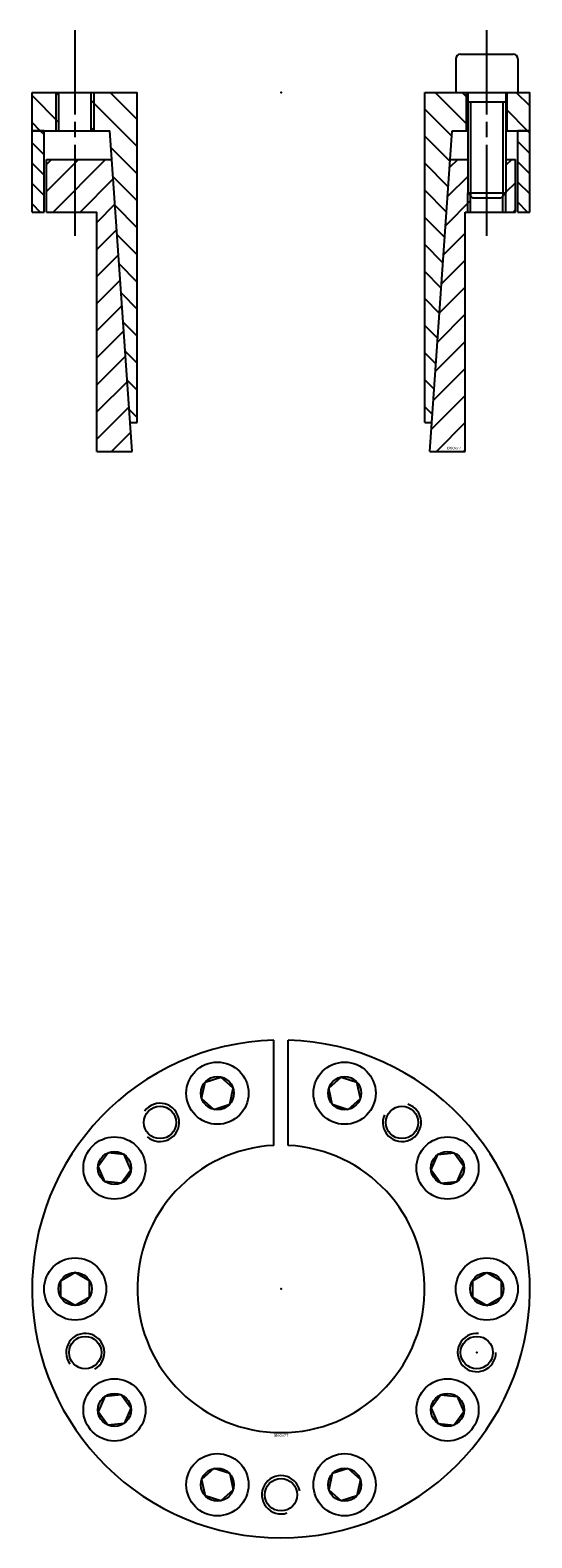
# Model space of a CAD drawing. Extents: x -52 to 52, y -52 to 263.
import ezdxf
from ezdxf.enums import TextEntityAlignment as Align

# ---------------------------------------------------------------- set-up
doc = ezdxf.new("R2010")
doc.units = 0
doc.linetypes.add('CADRA_CENTERLINE', pattern=[25.4, 19.05, -1.5875, 3.175, -1.5875])
doc.linetypes.add('CADRA_SOLID', pattern=[0])
doc.layers.get('0').update_dxf_attribs({"color": 112, "linetype": 'CADRA_SOLID'})

# ---------------------------------------------------------------- blocks, each defined once
blk = doc.blocks.new('BLOCK1')
for p, q in [((-1.5, 29.98), (-1.5, 51.98)), ((1.5, 29.98), (1.5, 51.98)), ((-15.86, 43.21), (-12.57, 44.28)), ((-9.99, 41.97), (-12.57, 44.28)), ((9.99, 41.97), (12.57, 44.28)), ((12.57, 44.28), (15.86, 43.21)), ((-16.58, 39.82), (-15.86, 43.21)), ((-10.71, 38.58), (-9.99, 41.97)), ((10.71, 38.58), (9.99, 41.97)), ((16.58, 39.82), (15.86, 43.21)), ((-14.01, 37.51), (-16.58, 39.82)), ((-14.01, 37.51), (-10.71, 38.58)), ((10.71, 38.58), (14.01, 37.51)), ((14.01, 37.51), (16.58, 39.82)), ((-38.23, 25.64), (-36.2, 28.44)), ((-32.75, 28.08), (-36.2, 28.44)), ((32.75, 28.08), (36.2, 28.44)), ((36.2, 28.44), (38.23, 25.64)), ((-36.82, 22.47), (-38.23, 25.64)), ((-31.34, 24.91), (-32.75, 28.08)), ((31.34, 24.91), (32.75, 28.08)), ((36.82, 22.47), (38.23, 25.64)), ((-33.38, 22.11), (-36.82, 22.47)), ((-33.38, 22.11), (-31.34, 24.91)), ((31.34, 24.91), (33.38, 22.11)), ((33.38, 22.11), (36.82, 22.47)), ((-43, 3.46), (-46, 1.73)), ((-40, 1.73), (-43, 3.46)), ((40, 1.73), (43, 3.46)), ((43, 3.46), (46, 1.73)), ((-46, -1.73), (-46, 1.73)), ((-40, -1.73), (-40, 1.73)), ((40, 1.73), (40, -1.73)), ((46, 1.73), (46, -1.73)), ((-43, -3.46), (-46, -1.73)), ((-40, -1.73), (-43, -3.46)), ((40, -1.73), (43, -3.46)), ((43, -3.46), (46, -1.73)), ((-36.82, -22.47), (-38.23, -25.64)), ((-33.38, -22.11), (-36.82, -22.47)), ((-31.34, -24.91), (-33.38, -22.11)), ((-31.34, -24.91), (-32.75, -28.08)), ((33.38, -22.11), (31.34, -24.91)), ((31.34, -24.91), (32.75, -28.08)), ((33.38, -22.11), (36.82, -22.47)), ((36.82, -22.47), (38.23, -25.64)), ((-36.2, -28.44), (-38.23, -25.64)), ((-32.75, -28.08), (-36.2, -28.44)), ((32.75, -28.08), (36.2, -28.44)), ((38.23, -25.64), (36.2, -28.44)), ((-14.01, -37.51), (-16.58, -39.82)), ((-10.71, -38.58), (-14.01, -37.51)), ((14.01, -37.51), (10.71, -38.58)), ((14.01, -37.51), (16.58, -39.82)), ((-16.58, -39.82), (-15.86, -43.21)), ((-10.71, -38.58), (-9.99, -41.97)), ((10.71, -38.58), (9.99, -41.97)), ((16.58, -39.82), (15.86, -43.21)), ((-12.57, -44.28), (-15.86, -43.21)), ((-9.99, -41.97), (-12.57, -44.28)), ((9.99, -41.97), (12.57, -44.28)), ((15.86, -43.21), (12.57, -44.28))]:
    blk.add_line(p, q)
for centre, radius in [((-13.29, 40.9), 6.5), ((13.29, 40.9), 6.5), ((-13.29, 40.9), 3.46), ((13.29, 40.9), 3.46), ((-25.27, 34.79), 3.38), ((25.27, 34.79), 3.38), ((-34.79, 25.27), 6.5), ((34.79, 25.27), 6.5), ((-34.79, 25.27), 3.46), ((34.79, 25.27), 3.46), ((-43, 0), 6.5), ((43, 0), 6.5), ((-43, 0), 3.46), ((43, 0), 3.46), ((-40.9, -13.29), 3.38), ((40.9, -13.29), 3.38), ((-34.79, -25.27), 6.5), ((34.79, -25.27), 6.5), ((-34.79, -25.27), 3.46), ((34.79, -25.27), 3.46), ((-13.29, -40.9), 6.5), ((13.29, -40.9), 6.5), ((-13.29, -40.9), 3.46), ((13.29, -40.9), 3.46), ((0, -43), 3.38)]:
    blk.add_circle(centre, radius)
for centre, radius, start, end in [((0, 0), 52, 91.653, 448.347), ((-25.27, 34.79), 4, 228.3722, 504), ((25.27, 34.79), 4, 156.3722, 432), ((0, 0), 30.02, 92.8646, 447.1354), ((-40.9, -13.29), 4, 300.3722, 576), ((40.9, -13.29), 4, 84.3722, 360), ((0, -43), 4, 12.3722, 288)]:
    blk.add_arc(centre, radius, start, end)
for p in [(0, 0), (40.9, -13.29), (40.9, -13.29)]:
    blk.add_point(p)
blk.add_text('%%c60x77', height=0.5).set_placement((-1.44, -30.86), (1.55, -30.86), align=Align.FIT)
blk = doc.blocks.new('_X2')
for p, q in [((-30.02, -5.68), (-35.7, 0)), ((-30.02, -0.02), (-30.04, 0)), ((38.75, -6.56), (32.19, 0)), ((52, -2.84), (49.16, 0)), ((-46.38, -6.29), (-52, -0.67)), ((-46.38, -0.63), (-47.01, 0)), ((-30.02, -11.34), (-39.63, -1.73)), ((38.75, -0.91), (37.84, 0)), ((35.68, -9.15), (30.02, -3.49)), ((51.5, -8), (47.25, -3.75)), ((-50.32, -8), (-52, -6.32)), ((-39.01, -8), (-39.63, -7.38)), ((35.31, -14.44), (30.02, -9.14)), ((-30.02, -16.99), (-35.52, -11.49)), ((34.94, -19.73), (30.02, -14.8)), ((-30.02, -22.65), (-35.1, -17.57)), ((34.58, -25.02), (30.02, -20.46)), ((-30.02, -28.31), (-34.67, -23.65)), ((34.21, -30.3), (30.02, -26.11)), ((-34.25, -29.73), (-30.02, -33.97)), ((33.84, -35.59), (30.02, -31.77)), ((-30.02, -39.62), (-33.82, -35.82)), ((33.47, -40.88), (30.02, -37.43)), ((-33.39, -41.9), (-30.02, -45.28)), ((33.1, -46.17), (30.02, -43.08)), ((-30.02, -50.94), (-32.97, -47.98)), ((32.73, -51.45), (30.02, -48.74)), ((-32.54, -54.06), (-30.02, -56.59)), ((32.36, -56.74), (30.02, -54.4)), ((-30.02, -62.25), (-32.12, -60.15)), ((31.99, -62.03), (30.02, -60.05)), ((31.62, -67.31), (30.02, -65.71)), ((-31.69, -66.23), (-30.02, -67.91))]:
    blk.add_line(p, q)
blk = doc.blocks.new('_X1')
for p, q in [((-50.32, -8), (-49.5, -8.82)), ((52, -8.5), (51.5, -8)), ((-49.5, -13.07), (-52, -10.57)), ((49.5, -10.24), (52, -12.74)), ((-52, -14.81), (-49.5, -17.31)), ((52, -16.99), (49.5, -14.49)), ((49.5, -18.73), (52, -21.23)), ((-49.5, -21.55), (-52, -19.05)), ((-52, -23.29), (-50.29, -25)), ((51.53, -25), (49.5, -22.97))]:
    blk.add_line(p, q)
blk = doc.blocks.new('_X0')
for p, q in [((-47.94, -14), (-49, -15.06)), ((-42.28, -14), (-49, -20.72)), ((-36.63, -14), (-47.63, -25)), ((36.91, -14), (35.23, -15.68)), ((48.23, -14), (47, -15.23)), ((-35.06, -18.09), (-41.97, -25)), ((39, -17.57), (34.8, -21.77)), ((49, -18.88), (47, -20.88)), ((-34.69, -23.38), (-38.48, -27.17)), ((39.62, -22.6), (34.38, -27.85)), ((49, -24.54), (48.54, -25)), ((-34.32, -28.66), (-38.48, -32.83)), ((38.48, -29.4), (33.95, -33.93)), ((-33.95, -33.95), (-38.48, -38.48)), ((38.48, -35.05), (33.53, -40.01)), ((-33.58, -39.24), (-38.48, -44.14)), ((33.1, -46.09), (38.48, -40.71)), ((-33.21, -44.52), (-38.48, -49.8)), ((38.48, -46.37), (32.68, -52.18)), ((-32.84, -49.81), (-38.48, -55.46)), ((32.25, -58.26), (38.48, -52.02)), ((-32.47, -55.1), (-38.48, -61.11)), ((38.48, -57.68), (31.83, -64.34)), ((-32.1, -60.39), (-38.48, -66.77)), ((-31.73, -65.67), (-38.48, -72.43)), ((31.4, -70.42), (38.48, -63.34)), ((38.48, -69), (32.48, -75)), ((-31.36, -70.96), (-35.4, -75)), ((38.14, -75), (38.48, -74.65))]:
    blk.add_line(p, q)
blk = doc.blocks.new('BLOCK0')
at = {"linetype": 'CADRA_CENTERLINE'}
for p, q in [((-43, -30), (-43, 13)), ((43, -30), (43, 13))]:
    blk.add_line(p, q, dxfattribs=at)
for p, q in [((36.5, 7), (36.5, 0)), ((37.5, 8), (48.5, 8)), ((49.5, 7), (49.5, 0)), ((-52, -8), (-52, 0)), ((-52, 0), (-30.02, 0)), ((-47, -8), (-47, 0)), ((-46.38, -8), (-46.38, 0)), ((-39.63, -8), (-39.63, 0)), ((-39, -8), (-39, 0)), ((-30.02, -69), (-30.02, 0)), ((30.02, -69), (30.02, 0)), ((30.02, 0), (39, 0)), ((36.5, 0), (49.5, 0)), ((38.75, -8), (38.75, 0)), ((39, 0), (39, -21)), ((47, 0), (52, 0)), ((47, 0), (47, -21)), ((47.25, -8), (47.25, 0)), ((52, -8), (52, 0)), ((39, -2), (47, -2)), ((39.62, -2), (39.62, -21.62)), ((46.37, -2), (46.37, -21.62)), ((-49.5, -8), (-52, -8)), ((-52, -25), (-52, -8)), ((-52, -8), (-35.77, -8)), ((-49.5, -25), (-49.5, -8)), ((-31.08, -75), (-35.77, -8)), ((31.08, -75), (35.77, -8)), ((35.77, -8), (39, -8)), ((47, -8), (52, -8)), ((49.5, -25), (49.5, -8)), ((52, -8), (49.5, -8)), ((52, -25), (52, -8)), ((-49, -14), (-35.35, -14)), ((-49, -25), (-49, -14)), ((35.35, -14), (39, -14)), ((47, -14), (49, -14)), ((49, -25), (49, -14)), ((39, -25), (39, -21)), ((39, -21), (47, -21)), ((39, -21), (40, -22)), ((39.62, -25), (39.62, -21.62)), ((40, -22), (46, -22)), ((47, -21), (46, -22)), ((46.37, -25), (46.37, -21.62)), ((47, -25), (47, -21)), ((-52, -25), (-49.5, -25)), ((-49, -25), (-38.48, -25)), ((-38.48, -75), (-38.48, -25)), ((38.48, -25), (49, -25)), ((38.48, -75), (38.48, -25)), ((49.5, -25), (52, -25)), ((-31.5, -69), (-30.02, -69)), ((30.02, -69), (31.5, -69)), ((-38.48, -75), (-31.08, -75)), ((31.08, -75), (38.48, -75))]:
    blk.add_line(p, q)
for centre, start, end in [((37.5, 7), 90, 180), ((48.5, 7), 0, 90)]:
    blk.add_arc(centre, 1, start, end)
blk.add_point((0, 0))
for name in ['_X2', '_X1', '_X0']:
    blk.add_blockref(name, (0, 0))
blk.add_text('%%c60x77', height=0.5).set_placement((34.64, -74.56), (37.64, -74.56), align=Align.FIT)

msp = doc.modelspace()

# ---------------------------------------------------------------- block references
for name, p in [('BLOCK0', (0, 250)), ('BLOCK1', (0, 0))]:
    msp.add_blockref(name, p)

doc.saveas('drawing.dxf')
